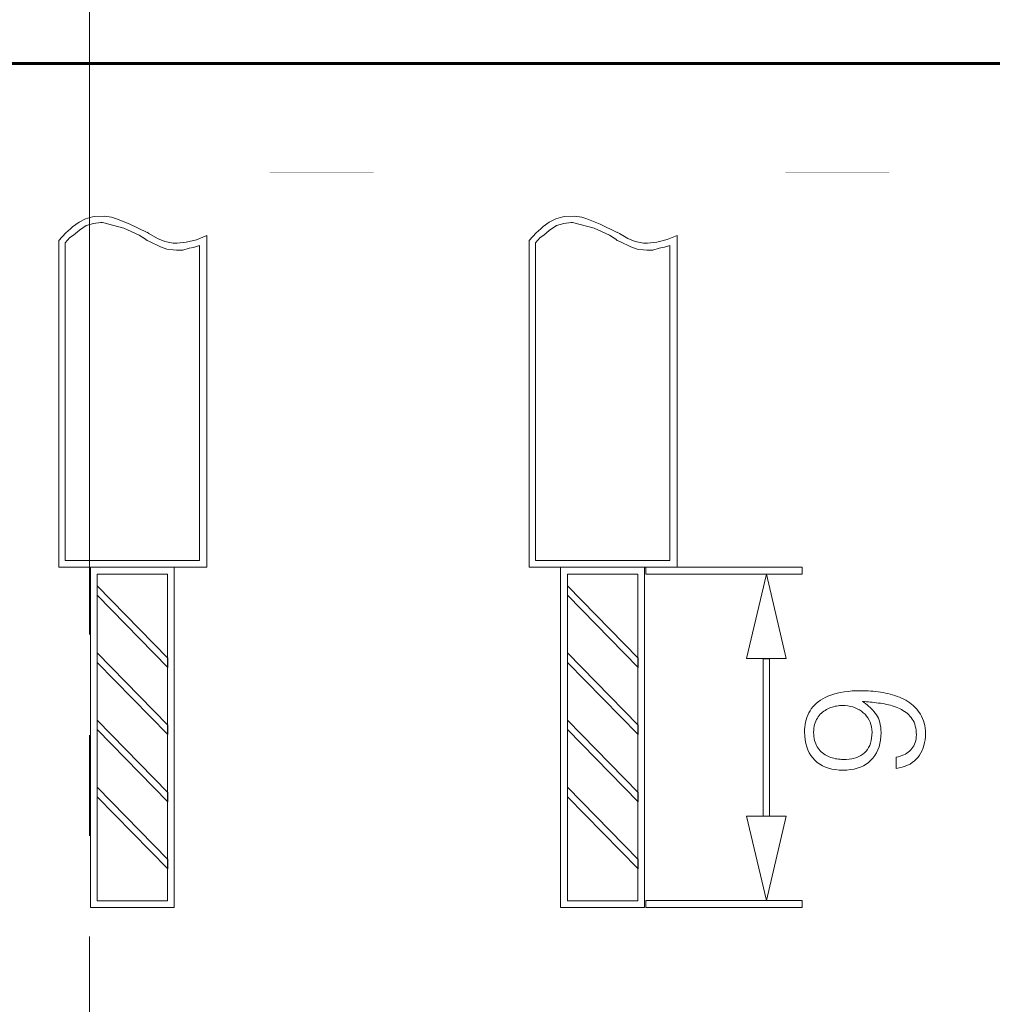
# Model space of a CAD drawing. Header units: millimetres. Extents: x 0 to 420, y 0 to 297.
# Tile 62 of 66: x 325 to 340, y 226 to 240. Entities that reach past the tile are written whole.
import ezdxf

# ---------------------------------------------------------------- set-up
doc = ezdxf.new("R2010")
doc.units = ezdxf.units.MM
for name, pattern in [('K5LT32769', [6, 4, -2]), ('K5LT_AXLED', [19.5, 15, -1.5, 1.5, -1.5]), ('K5LT_BASIC', [0]), ('K5LT_THIN', [0])]:
    doc.linetypes.add(name, pattern=pattern)
doc.layers.add('Системный слой', color=7, linetype='Continuous')
doc.layers.add('Слой 1', color=6, linetype='Continuous')

msp = doc.modelspace()

# ---------------------------------------------------------------- linework, layer by layer
at = {"layer": 'Системный слой', "linetype": 'K5LT_AXLED', "lineweight": 18}
msp.add_line((326.508, 265.804), (326.508, 178.74), dxfattribs=at)
at = {"layer": 'Системный слой', "linetype": 'K5LT_BASIC', "lineweight": 60}
msp.add_line((298.508, 239.804), (354.508, 239.804), dxfattribs=at)
at = {"layer": 'Системный слой', "linetype": 'K5LT32769', "const_width": 0.001}
msp.add_lwpolyline([(301.704, 238.156), (352.77, 238.189), (352.042, 188.263), (300.975, 188.23)], close=True, dxfattribs=at)
at = {"layer": 'Слой 1', "linetype": 'K5LT_THIN', "lineweight": 18}
for p, q in [((326.354, 237.442), (326.257, 237.37)), ((326.45, 237.49), (326.354, 237.442)), ((326.553, 237.52), (326.45, 237.49)), ((326.582, 237.523), (326.553, 237.52)), ((326.727, 237.527), (326.582, 237.523)), ((326.835, 237.514), (326.727, 237.527)), ((326.912, 237.489), (326.835, 237.514)), ((327.098, 237.414), (326.912, 237.489)), ((333.453, 237.491), (333.354, 237.441)), ((333.554, 237.52), (333.453, 237.491)), ((333.584, 237.523), (333.554, 237.52)), ((333.729, 237.527), (333.584, 237.523)), ((333.837, 237.514), (333.729, 237.527)), ((333.914, 237.489), (333.837, 237.514)), ((334.11, 237.409), (333.914, 237.489)), ((326.225, 237.34), (326.158, 237.281)), ((326.257, 237.37), (326.225, 237.34)), ((326.358, 237.321), (326.271, 237.247)), ((326.459, 237.388), (326.358, 237.321)), ((326.57, 237.42), (326.459, 237.388)), ((326.678, 237.435), (326.57, 237.42)), ((326.702, 237.433), (326.678, 237.435)), ((327.021, 237.349), (326.702, 237.433)), ((327.247, 237.244), (327.021, 237.349)), ((327.365, 237.285), (327.098, 237.414)), ((333.226, 237.34), (333.16, 237.281)), ((333.262, 237.373), (333.226, 237.34)), ((333.354, 237.441), (333.262, 237.373)), ((333.354, 237.317), (333.273, 237.247)), ((333.461, 237.388), (333.354, 237.317)), ((333.571, 237.42), (333.461, 237.388)), ((333.679, 237.435), (333.571, 237.42)), ((333.698, 237.433), (333.679, 237.435)), ((334.023, 237.349), (333.698, 237.433)), ((334.249, 237.244), (334.023, 237.349)), ((334.367, 237.285), (334.11, 237.409)), ((326.158, 237.281), (326.053, 237.168)), ((326.053, 232.302), (326.053, 237.169)), ((326.217, 237.211), (326.146, 237.13)), ((326.271, 237.247), (326.217, 237.211)), ((327.318, 237.2), (327.247, 237.244)), ((327.311, 237.205), (327.303, 237.208)), ((327.346, 237.18), (327.311, 237.205)), ((327.365, 237.169), (327.346, 237.18)), ((327.392, 237.272), (327.365, 237.291)), ((327.4, 237.153), (327.365, 237.169)), ((327.519, 237.197), (327.392, 237.272)), ((327.566, 237.071), (327.4, 237.153)), ((327.632, 237.152), (327.519, 237.197)), ((327.756, 237.126), (327.632, 237.152)), ((328.103, 237.179), (327.949, 237.14)), ((328.256, 237.24), (328.103, 237.179)), ((328.256, 237.24), (328.256, 232.302)), ((333.16, 237.281), (333.054, 237.168)), ((333.054, 232.302), (333.054, 237.169)), ((333.219, 237.211), (333.148, 237.13)), ((333.273, 237.247), (333.219, 237.211)), ((334.32, 237.2), (334.249, 237.244)), ((334.313, 237.205), (334.304, 237.208)), ((334.348, 237.18), (334.313, 237.205)), ((334.367, 237.169), (334.348, 237.18)), ((334.398, 237.27), (334.367, 237.291)), ((334.402, 237.153), (334.367, 237.169)), ((334.521, 237.197), (334.398, 237.27)), ((334.567, 237.071), (334.402, 237.153)), ((334.633, 237.152), (334.521, 237.197)), ((334.757, 237.126), (334.633, 237.152)), ((335.11, 237.181), (334.953, 237.141)), ((335.258, 237.24), (335.11, 237.181)), ((335.258, 237.24), (335.257, 232.302)), ((326.146, 232.403), (326.146, 237.13)), ((327.662, 237.039), (327.566, 237.071)), ((327.756, 237.028), (327.662, 237.039)), ((327.812, 237.125), (327.756, 237.126)), ((327.804, 237.022), (327.756, 237.028)), ((327.896, 237.025), (327.804, 237.022)), ((327.949, 237.14), (327.812, 237.125)), ((327.99, 237.052), (327.896, 237.025)), ((328.057, 237.064), (327.99, 237.052)), ((328.147, 237.091), (328.057, 237.064)), ((328.147, 237.091), (328.146, 232.403)), ((333.148, 232.403), (333.148, 237.13)), ((334.664, 237.039), (334.567, 237.071)), ((334.757, 237.028), (334.664, 237.039)), ((334.814, 237.125), (334.757, 237.126)), ((334.807, 237.022), (334.757, 237.028)), ((334.898, 237.025), (334.807, 237.022)), ((334.953, 237.141), (334.814, 237.125)), ((334.992, 237.052), (334.898, 237.025)), ((335.067, 237.066), (334.992, 237.052)), ((335.149, 237.091), (335.067, 237.066)), ((335.149, 237.091), (335.148, 232.403)), ((328.146, 232.403), (326.146, 232.403)), ((335.148, 232.403), (333.148, 232.403)), ((328.256, 232.302), (326.053, 232.302)), ((326.521, 227.239), (326.521, 232.302)), ((326.521, 232.302), (327.771, 232.302)), ((326.621, 227.339), (326.621, 232.202)), ((326.621, 232.202), (327.671, 232.202)), ((327.671, 232.202), (327.671, 227.339)), ((327.771, 232.302), (327.771, 227.239)), ((335.257, 232.302), (333.054, 232.302)), ((333.523, 227.239), (333.523, 232.302)), ((333.523, 232.302), (334.773, 232.302)), ((333.623, 227.339), (333.623, 232.202)), ((333.623, 232.202), (334.673, 232.202)), ((334.673, 232.202), (334.673, 227.339)), ((334.773, 232.302), (334.773, 227.239)), ((337.117, 232.302), (334.789, 232.302)), ((334.789, 232.302), (334.789, 232.201)), ((337.117, 232.201), (334.789, 232.201)), ((336.289, 230.943), (336.586, 232.2)), ((336.586, 232.2), (336.882, 230.943)), ((337.117, 232.302), (337.117, 232.201)), ((326.623, 231.887), (326.623, 232.027)), ((326.623, 232.027), (327.673, 230.952)), ((333.625, 231.887), (333.625, 232.027)), ((333.625, 232.027), (334.675, 230.952)), ((327.673, 230.812), (326.623, 231.887)), ((334.675, 230.812), (333.625, 231.887)), ((326.623, 230.887), (326.623, 231.027)), ((326.623, 231.027), (327.673, 229.952)), ((333.625, 230.887), (333.625, 231.027)), ((333.625, 231.027), (334.675, 229.952)), ((327.673, 229.812), (326.623, 230.887)), ((327.673, 230.952), (327.673, 230.812)), ((334.675, 229.812), (333.625, 230.887)), ((334.675, 230.952), (334.675, 230.812)), ((336.882, 230.943), (336.289, 230.943)), ((336.539, 230.942), (336.539, 228.599)), ((336.632, 230.942), (336.539, 230.942)), ((336.632, 230.942), (336.632, 228.599)), ((337.591, 230.416), (337.545, 230.401)), ((337.639, 230.428), (337.591, 230.416)), ((337.691, 230.439), (337.639, 230.428)), ((337.746, 230.448), (337.691, 230.439)), ((337.804, 230.455), (337.746, 230.448)), ((337.865, 230.461), (337.804, 230.455)), ((337.929, 230.464), (337.865, 230.461)), ((337.996, 230.465), (337.929, 230.464)), ((338.032, 230.465), (337.996, 230.465)), ((338.067, 230.464), (338.032, 230.465)), ((338.103, 230.463), (338.067, 230.464)), ((338.139, 230.46), (338.103, 230.463)), ((338.176, 230.457), (338.139, 230.46)), ((338.212, 230.454), (338.176, 230.457)), ((338.249, 230.449), (338.212, 230.454)), ((338.286, 230.444), (338.249, 230.449)), ((338.323, 230.438), (338.286, 230.444)), ((338.36, 230.431), (338.323, 230.438)), ((338.396, 230.423), (338.36, 230.431)), ((338.431, 230.414), (338.396, 230.423)), ((338.466, 230.404), (338.431, 230.414)), ((337.328, 230.277), (337.301, 230.251)), ((337.358, 230.301), (337.328, 230.277)), ((337.39, 230.324), (337.358, 230.301)), ((337.425, 230.345), (337.39, 230.324)), ((337.462, 230.365), (337.425, 230.345)), ((337.502, 230.384), (337.462, 230.365)), ((337.545, 230.401), (337.502, 230.384)), ((338.042, 230.289), (338.019, 230.305)), ((338.019, 230.305), (338.047, 230.303)), ((338.065, 230.272), (338.042, 230.289)), ((338.047, 230.303), (338.076, 230.301)), ((338.087, 230.254), (338.065, 230.272)), ((338.076, 230.301), (338.105, 230.298)), ((338.105, 230.298), (338.134, 230.296)), ((338.134, 230.296), (338.163, 230.293)), ((338.163, 230.293), (338.193, 230.289)), ((338.193, 230.289), (338.223, 230.286)), ((338.223, 230.286), (338.253, 230.282)), ((338.253, 230.282), (338.284, 230.278)), ((338.284, 230.278), (338.314, 230.273)), ((338.314, 230.273), (338.344, 230.268)), ((338.344, 230.268), (338.374, 230.262)), ((338.374, 230.262), (338.404, 230.255)), ((338.5, 230.393), (338.466, 230.404)), ((338.534, 230.381), (338.5, 230.393)), ((338.567, 230.368), (338.534, 230.381)), ((338.599, 230.354), (338.567, 230.368)), ((338.631, 230.338), (338.599, 230.354)), ((338.663, 230.322), (338.631, 230.338)), ((338.692, 230.304), (338.663, 230.322)), ((338.721, 230.286), (338.692, 230.304)), ((338.748, 230.265), (338.721, 230.286)), ((338.774, 230.243), (338.748, 230.265)), ((337.218, 230.134), (337.203, 230.101)), ((337.236, 230.165), (337.218, 230.134)), ((337.255, 230.195), (337.236, 230.165)), ((337.277, 230.224), (337.255, 230.195)), ((337.301, 230.251), (337.277, 230.224)), ((337.373, 230.097), (337.389, 230.114)), ((337.389, 230.114), (337.405, 230.131)), ((337.405, 230.131), (337.423, 230.146)), ((337.423, 230.146), (337.441, 230.16)), ((337.441, 230.16), (337.46, 230.173)), ((337.46, 230.173), (337.479, 230.185)), ((337.479, 230.185), (337.5, 230.196)), ((337.5, 230.196), (337.521, 230.205)), ((337.521, 230.205), (337.543, 230.213)), ((337.543, 230.213), (337.565, 230.221)), ((337.565, 230.221), (337.587, 230.227)), ((337.587, 230.227), (337.61, 230.233)), ((337.61, 230.233), (337.632, 230.237)), ((337.632, 230.237), (337.654, 230.24)), ((337.654, 230.24), (337.676, 230.243)), ((337.676, 230.243), (337.699, 230.244)), ((337.699, 230.244), (337.721, 230.244)), ((337.721, 230.244), (337.761, 230.243)), ((337.761, 230.243), (337.8, 230.239)), ((337.8, 230.239), (337.837, 230.232)), ((337.837, 230.232), (337.873, 230.223)), ((337.873, 230.223), (337.907, 230.211)), ((337.907, 230.211), (337.94, 230.197)), ((337.94, 230.197), (337.971, 230.18)), ((337.971, 230.18), (338.001, 230.16)), ((338.001, 230.16), (338.029, 230.138)), ((338.029, 230.138), (338.056, 230.114)), ((338.056, 230.114), (338.079, 230.088)), ((338.108, 230.236), (338.087, 230.254)), ((338.129, 230.217), (338.108, 230.236)), ((338.149, 230.197), (338.129, 230.217)), ((338.169, 230.176), (338.149, 230.197)), ((338.188, 230.154), (338.169, 230.176)), ((338.206, 230.132), (338.188, 230.154)), ((338.224, 230.108), (338.206, 230.132)), ((338.404, 230.255), (338.433, 230.248)), ((338.433, 230.248), (338.461, 230.24)), ((338.461, 230.24), (338.489, 230.231)), ((338.489, 230.231), (338.517, 230.221)), ((338.517, 230.221), (338.544, 230.211)), ((338.544, 230.211), (338.57, 230.2)), ((338.57, 230.2), (338.596, 230.187)), ((338.596, 230.187), (338.62, 230.173)), ((338.62, 230.173), (338.643, 230.158)), ((338.643, 230.158), (338.665, 230.142)), ((338.665, 230.142), (338.686, 230.124)), ((338.686, 230.124), (338.706, 230.106)), ((338.798, 230.22), (338.774, 230.243)), ((338.821, 230.196), (338.798, 230.22)), ((338.842, 230.17), (338.821, 230.196)), ((338.863, 230.142), (338.842, 230.17)), ((338.881, 230.114), (338.863, 230.142)), ((338.898, 230.084), (338.881, 230.114)), ((326.623, 229.887), (326.623, 230.027)), ((326.623, 230.027), (327.673, 228.952)), ((333.625, 229.887), (333.625, 230.027)), ((333.625, 230.027), (334.675, 228.952)), ((337.17, 229.998), (337.163, 229.961)), ((337.179, 230.033), (337.17, 229.998)), ((337.19, 230.068), (337.179, 230.033)), ((337.203, 230.101), (337.19, 230.068)), ((337.305, 229.962), (337.312, 229.988)), ((337.312, 229.988), (337.321, 230.012)), ((337.321, 230.012), (337.332, 230.036)), ((337.332, 230.036), (337.345, 230.057)), ((337.345, 230.057), (337.359, 230.078)), ((337.359, 230.078), (337.373, 230.097)), ((338.079, 230.088), (338.099, 230.06)), ((338.099, 230.06), (338.116, 230.029)), ((338.116, 230.029), (338.131, 229.997)), ((338.131, 229.997), (338.142, 229.963)), ((338.239, 230.083), (338.224, 230.108)), ((338.253, 230.055), (338.239, 230.083)), ((338.265, 230.025), (338.253, 230.055)), ((338.274, 229.993), (338.265, 230.025)), ((338.282, 229.958), (338.274, 229.993)), ((338.706, 230.106), (338.724, 230.086)), ((338.724, 230.086), (338.742, 230.065)), ((338.742, 230.065), (338.758, 230.043)), ((338.758, 230.043), (338.772, 230.02)), ((338.772, 230.02), (338.784, 229.995)), ((338.784, 229.995), (338.794, 229.968)), ((338.794, 229.968), (338.803, 229.939)), ((338.912, 230.052), (338.898, 230.084)), ((338.925, 230.018), (338.912, 230.052)), ((338.935, 229.983), (338.925, 230.018)), ((338.943, 229.946), (338.935, 229.983)), ((327.673, 228.812), (326.623, 229.887)), ((327.673, 229.952), (327.673, 229.812)), ((334.675, 228.812), (333.625, 229.887)), ((334.675, 229.952), (334.675, 229.812)), ((337.155, 229.886), (337.154, 229.847)), ((337.154, 229.847), (337.157, 229.788)), ((337.158, 229.924), (337.155, 229.886)), ((337.163, 229.961), (337.158, 229.924)), ((337.29, 229.844), (337.291, 229.876)), ((337.291, 229.812), (337.29, 229.844)), ((337.291, 229.876), (337.294, 229.906)), ((337.294, 229.906), (337.298, 229.935)), ((337.298, 229.935), (337.305, 229.962)), ((338.142, 229.963), (338.15, 229.926)), ((338.15, 229.926), (338.156, 229.887)), ((338.156, 229.887), (338.159, 229.847)), ((338.159, 229.847), (338.157, 229.802)), ((338.288, 229.922), (338.282, 229.958)), ((338.292, 229.883), (338.288, 229.922)), ((338.294, 229.842), (338.292, 229.883)), ((338.292, 229.784), (338.294, 229.842)), ((338.803, 229.939), (338.809, 229.909)), ((338.809, 229.909), (338.814, 229.878)), ((338.814, 229.878), (338.818, 229.844)), ((338.818, 229.844), (338.819, 229.809)), ((338.949, 229.908), (338.943, 229.946)), ((338.953, 229.868), (338.949, 229.908)), ((338.954, 229.826), (338.953, 229.868)), ((338.953, 229.779), (338.954, 229.826)), ((337.157, 229.788), (337.163, 229.733)), ((337.163, 229.733), (337.173, 229.681)), ((337.173, 229.681), (337.186, 229.631)), ((337.294, 229.782), (337.291, 229.812)), ((337.298, 229.753), (337.294, 229.782)), ((337.304, 229.725), (337.298, 229.753)), ((337.311, 229.699), (337.304, 229.725)), ((337.32, 229.674), (337.311, 229.699)), ((337.331, 229.651), (337.32, 229.674)), ((338.136, 229.685), (338.124, 229.651)), ((338.146, 229.722), (338.136, 229.685)), ((338.153, 229.761), (338.146, 229.722)), ((338.157, 229.802), (338.153, 229.761)), ((338.263, 229.628), (338.276, 229.677)), ((338.276, 229.677), (338.286, 229.729)), ((338.286, 229.729), (338.292, 229.784)), ((338.802, 229.695), (338.793, 229.67)), ((338.809, 229.722), (338.802, 229.695)), ((338.814, 229.75), (338.809, 229.722)), ((338.818, 229.779), (338.814, 229.75)), ((338.819, 229.809), (338.818, 229.779)), ((338.932, 229.652), (338.942, 229.692)), ((338.942, 229.692), (338.949, 229.735)), ((338.949, 229.735), (338.953, 229.779)), ((337.186, 229.631), (337.203, 229.585)), ((337.203, 229.585), (337.224, 229.542)), ((337.224, 229.542), (337.249, 229.501)), ((337.343, 229.629), (337.331, 229.651)), ((337.356, 229.609), (337.343, 229.629)), ((337.371, 229.59), (337.356, 229.609)), ((337.387, 229.572), (337.371, 229.59)), ((337.404, 229.555), (337.387, 229.572)), ((337.422, 229.539), (337.404, 229.555)), ((337.44, 229.525), (337.422, 229.539)), ((338.048, 229.542), (338.022, 229.521)), ((338.071, 229.566), (338.048, 229.542)), ((338.091, 229.592), (338.071, 229.566)), ((338.109, 229.62), (338.091, 229.592)), ((338.124, 229.651), (338.109, 229.62)), ((338.201, 229.5), (338.225, 229.54)), ((338.225, 229.54), (338.246, 229.583)), ((338.246, 229.583), (338.263, 229.628)), ((338.678, 229.535), (338.655, 229.522)), ((338.699, 229.55), (338.678, 229.535)), ((338.719, 229.566), (338.699, 229.55)), ((338.738, 229.584), (338.719, 229.566)), ((338.754, 229.604), (338.738, 229.584)), ((338.769, 229.625), (338.754, 229.604)), ((338.782, 229.647), (338.769, 229.625)), ((338.793, 229.67), (338.782, 229.647)), ((338.867, 229.507), (338.887, 229.541)), ((338.887, 229.541), (338.905, 229.576)), ((338.905, 229.576), (338.92, 229.613)), ((338.92, 229.613), (338.932, 229.652)), ((337.249, 229.501), (337.277, 229.464)), ((337.277, 229.464), (337.309, 229.43)), ((337.309, 229.43), (337.343, 229.399)), ((337.343, 229.399), (337.381, 229.372)), ((337.46, 229.512), (337.44, 229.525)), ((337.48, 229.5), (337.46, 229.512)), ((337.501, 229.489), (337.48, 229.5)), ((337.523, 229.48), (337.501, 229.489)), ((337.545, 229.472), (337.523, 229.48)), ((337.568, 229.465), (337.545, 229.472)), ((337.591, 229.459), (337.568, 229.465)), ((337.614, 229.453), (337.591, 229.459)), ((337.637, 229.449), (337.614, 229.453)), ((337.66, 229.446), (337.637, 229.449)), ((337.684, 229.444), (337.66, 229.446)), ((337.707, 229.443), (337.684, 229.444)), ((337.731, 229.442), (337.707, 229.443)), ((337.776, 229.443), (337.731, 229.442)), ((337.818, 229.447), (337.776, 229.443)), ((337.858, 229.453), (337.818, 229.447)), ((337.896, 229.462), (337.858, 229.453)), ((337.931, 229.473), (337.896, 229.462)), ((337.964, 229.487), (337.931, 229.473)), ((337.994, 229.503), (337.964, 229.487)), ((338.022, 229.521), (337.994, 229.503)), ((338.07, 229.372), (338.107, 229.399)), ((338.107, 229.399), (338.142, 229.43)), ((338.142, 229.43), (338.173, 229.463)), ((338.173, 229.463), (338.201, 229.5)), ((338.549, 229.482), (338.519, 229.476)), ((338.519, 229.476), (338.519, 229.309)), ((338.578, 229.49), (338.549, 229.482)), ((338.605, 229.499), (338.578, 229.49)), ((338.631, 229.51), (338.605, 229.499)), ((338.655, 229.522), (338.631, 229.51)), ((338.725, 229.374), (338.759, 229.396)), ((338.759, 229.396), (338.79, 229.42)), ((338.79, 229.42), (338.818, 229.446)), ((338.818, 229.446), (338.844, 229.476)), ((338.844, 229.476), (338.867, 229.507)), ((337.381, 229.372), (337.422, 229.349)), ((337.422, 229.349), (337.465, 229.329)), ((337.465, 229.329), (337.512, 229.312)), ((337.512, 229.312), (337.561, 229.299)), ((337.561, 229.299), (337.614, 229.29)), ((337.614, 229.29), (337.669, 229.284)), ((337.669, 229.284), (337.727, 229.282)), ((337.727, 229.282), (337.785, 229.284)), ((337.785, 229.284), (337.84, 229.29)), ((337.84, 229.29), (337.892, 229.299)), ((337.892, 229.299), (337.94, 229.312)), ((337.94, 229.312), (337.987, 229.329)), ((337.987, 229.329), (338.03, 229.349)), ((338.03, 229.349), (338.07, 229.372)), ((338.519, 229.309), (338.565, 229.317)), ((338.565, 229.317), (338.609, 229.327)), ((338.609, 229.327), (338.65, 229.34)), ((338.65, 229.34), (338.689, 229.356)), ((338.689, 229.356), (338.725, 229.374)), ((326.623, 228.887), (326.623, 229.027)), ((326.623, 229.027), (327.673, 227.952)), ((327.673, 228.952), (327.673, 228.812)), ((333.625, 228.887), (333.625, 229.027)), ((333.625, 229.027), (334.675, 227.952)), ((334.675, 228.952), (334.675, 228.812)), ((327.673, 227.812), (326.623, 228.887)), ((334.675, 227.812), (333.625, 228.887)), ((336.289, 228.599), (336.586, 227.342)), ((336.882, 228.599), (336.289, 228.599)), ((336.632, 228.599), (336.539, 228.599)), ((336.586, 227.342), (336.882, 228.599)), ((327.673, 227.952), (327.673, 227.812)), ((334.675, 227.952), (334.675, 227.812)), ((327.671, 227.339), (326.621, 227.339)), ((334.673, 227.339), (333.623, 227.339)), ((337.117, 227.341), (334.789, 227.341)), ((334.789, 227.341), (334.789, 227.24)), ((337.117, 227.341), (337.117, 227.24)), ((327.771, 227.239), (326.521, 227.239)), ((334.773, 227.239), (333.523, 227.239)), ((337.117, 227.24), (334.789, 227.24))]:
    msp.add_line(p, q, dxfattribs=at)

doc.saveas('drawing.dxf')
